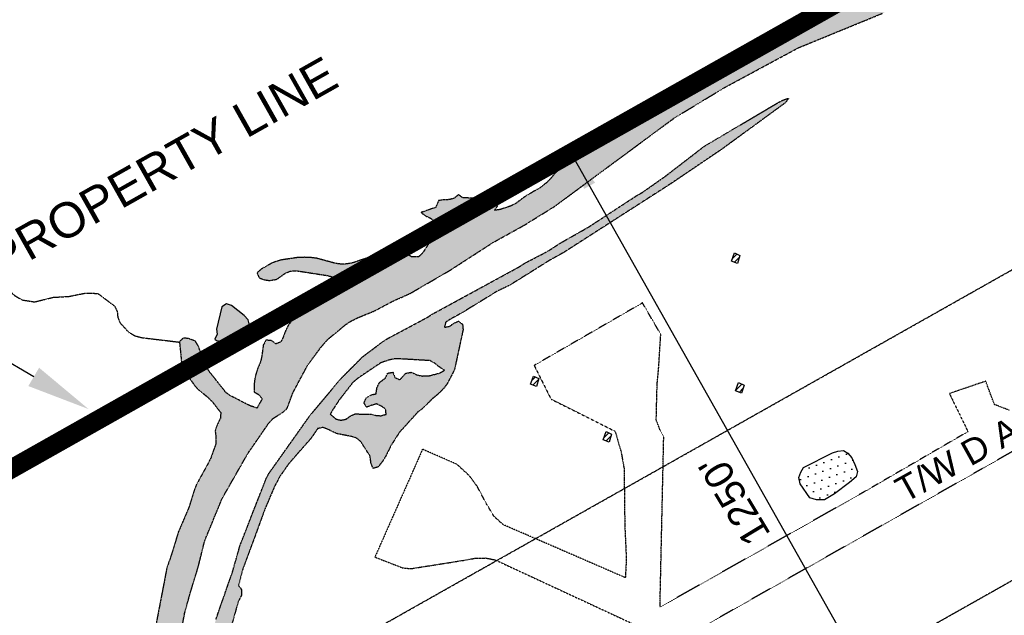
# Model space of a CAD drawing. Header units: feet. Extents: x 0 to 208040, y 0 to 211214.
# Tile 58 of 71: x 198182 to 199729, y 202967 to 203902. Entities that reach past the tile are written whole.
import ezdxf
from ezdxf.enums import TextEntityAlignment as Align

# ---------------------------------------------------------------- set-up
doc = ezdxf.new("R2010")
doc.units = ezdxf.units.FT
doc.header["$LTSCALE"] = 0.5
doc.header["$MEASUREMENT"] = 0
doc.header["$XCLIPFRAME"] = 0
for name, pattern in [('CENTER2', [1.125, 0.75, -0.125, 0.125, -0.125]), ('HIDDEN2', [0.1875, 0.125, -0.0625]), ('PHANTOM2', [1.25, 0.625, -0.125, 0.125, -0.125, 0.125, -0.125])]:
    doc.linetypes.add(name, pattern=pattern)
for name, color, linetype in [('1-OFA', 13, 'CENTER2'), ('ABBANDONTW', 5, 'HIDDEN2'), ('AIR-PAVED-T', 7, 'CONTINUOUS'), ('f-apboundarytext', 42, 'CONTINUOUS'), ('F-BRL', 110, 'PHANTOM2'), ('Future Property Line', 251, 'PHANTOM2'), ('image', 7, 'CONTINUOUS'), ('LAKE', 11, 'CONTINUOUS'), ('MA-BLDG', 11, 'CONTINUOUS'), ('MA-BLDGHATCH', 11, 'CONTINUOUS'), ('STREAM', 11, 'PHANTOM2'), ('Water', 5, 'CONTINUOUS')]:
    doc.layers.add(name, color=color, linetype=linetype)
doc.styles.add('ARIAL', font='ARIAL.TTF')
picture_1 = doc.add_image_def('image1.jpg', size_in_pixel=(2000, 2400))

msp = doc.modelspace()

# ---------------------------------------------------------------- hatches: boundary and pattern name
at = {"layer": 'MA-BLDGHATCH'}
h = msp.add_hatch(dxfattribs=at)
h.set_pattern_fill('ANSI31', color=256, scale=50, style=0)
h.paths.add_polyline_path([(198998.1, 203338.5), (198989.6, 203342.5), (198984.7, 203329.8), (198994.2, 203326.1)])
h.paths.add_polyline_path([(199112.3, 203251.1), (199103.9, 203255.1), (199098.9, 203242.4), (199108.4, 203238.7)])
h.paths.add_polyline_path([(199320.4, 203328.1), (199311.9, 203332.1), (199306.9, 203319.4), (199316.5, 203315.7)])
h.paths.add_polyline_path([(199313.9, 203531.8), (199305.4, 203535.8), (199300.5, 203523.1), (199310, 203519.3)])
at = {"layer": 'Water'}
h = msp.add_hatch(dxfattribs=at)
h.set_pattern_fill('DOTS', color=256, scale=200, angle=20, style=0)
h.paths.add_polyline_path([(198491.6, 203398.4), (198507.7, 203395.6), (198515.9, 203396.9), (198524.6, 203397.8), (198532.5, 203399.7), (198539.4, 203404.7), (198542.3, 203412.7), (198543.2, 203422.1), (198541, 203430.6), (198535, 203437.6), (198515.2, 203453.3), (198507.1, 203455.7), (198500, 203451.3), (198491.4, 203416.1), (198492.3, 203408), (198488.9, 203400.5)])
h.paths.add_polyline_path([(197861.2, 203473.5), (197877.4, 203474.9), (197868, 203468.6), (197796.5, 203446.7), (197746.5, 203434.2), (197732.4, 203432.5), (197721.7, 203433), (197701.5, 203452.5), (197686, 203461.2), (197641.5, 203476.6), (197632.1, 203476.4), (197615.9, 203469.8), (197604.2, 203473.3), (197590, 203484.8), (197573.7, 203494.4), (197568.4, 203501.6), (197565.7, 203510.1), (197567.8, 203533), (197563.2, 203552), (197591.1, 203549.1), (197605.2, 203542.2), (197622.4, 203530.7), (197638.8, 203526.2), (197675.8, 203520.1), (197709.2, 203518.4), (197771.1, 203523.1), (197779.4, 203520.5), (197785.6, 203512.4), (197787, 203503.9), (197796.7, 203492.6), (197814.1, 203489.4), (197828.7, 203482.1), (197845.1, 203479.3)])
h.paths.add_polyline_path([(198701.4, 204789.1), (198710.5, 204791.7), (198715.7, 204797), (198722.6, 204798.6), (198730.7, 204798.9), (198762, 204836), (198769.3, 204840.1), (198784.5, 204833.1), (198793.9, 204855.8), (198799, 204862.3), (198802.3, 204872.2), (198798.6, 204895.9), (198798.6, 204921.7), (198795.7, 204931.6), (198784.2, 204945.8), (198776.3, 204938.7), (198770.4, 204915.9), (198765.3, 204906.8), (198758.5, 204899.9), (198750.9, 204895.7), (198741, 204894), (198731.2, 204894.9), (198719.9, 204900.7), (198715.3, 204890.7), (198704.7, 204884.2), (198724, 204866.6), (198726.6, 204854), (198725.7, 204844.4), (198717.9, 204829.6), (198716.4, 204821.4), (198700.4, 204802.2), (198697.5, 204794.7), (198693.7, 204790.7)])
h.paths.add_polyline_path([(198910, 204878.6), (198922.6, 204879.1), (198944.6, 204888), (198953.1, 204889.4), (198961.5, 204887.3), (198968.9, 204883.9), (198985.7, 204896.9), (198993.9, 204898.3), (199020.7, 204895.2), (199028.9, 204896.9), (199035.9, 204903.5), (199041.1, 204910), (199047.8, 204915.5), (199055.5, 204918.1), (199064.1, 204918.3), (199060.2, 204925.4), (199055.2, 204943.8), (199054.4, 204952.2), (199052.1, 204965.3), (199040.3, 204997), (199035.5, 205003.9), (199028.5, 205008.5), (199034.5, 205032.9), (199044.4, 205047), (199052.7, 205061.6), (199058.8, 205070.1), (199065, 205076.3), (199071.7, 205090.4), (199063.5, 205118), (199062.9, 205126.3), (199068.2, 205136.9), (199071.4, 205145.7), (199071.4, 205153.7), (199062, 205173.9), (199057.6, 205181.3), (199054.2, 205191.3), (199047.5, 205220.8), (199047.8, 205238), (199046.7, 205245), (199041, 205249.1), (199032, 205247.7), (199028.4, 205240.9), (199025.5, 205185.6), (199023.4, 205171.6), (199019.1, 205160.4), (199005.1, 205141.9), (198997.3, 205127.6), (198986.7, 205088), (198983, 205050.6), (198981.1, 205042.1), (198984.5, 205031.9), (198985.6, 205021.3), (198981.2, 205013.7), (198971.7, 205006.5), (198965.3, 204996.1), (198947.3, 204934.7), (198944.2, 204926.7), (198931.3, 204897.6), (198927.1, 204890.2), (198914.6, 204879.8)])
h.paths.add_polyline_path([(199431.9, 204552.5), (199410.5, 204561.2), (199393.5, 204560.6), (199385.4, 204563), (199380.7, 204569.9), (199380.7, 204587.3), (199375.2, 204594.8), (199357, 204601), (199351.2, 204607.5), (199336.8, 204643.4), (199331.7, 204651.9), (199330.3, 204660.1), (199333.6, 204667.6), (199346.2, 204666.7), (199360.4, 204661.3), (199382.3, 204648.6), (199415.8, 204618.9), (199425.1, 204608.7), (199433.8, 204589.7), (199437.9, 204573.4), (199438.1, 204552.5)])
h.paths.add_polyline_path([(198986.7, 205358.4), (198905.6, 205363.5), (198901.2, 205370.6), (198900.6, 205387.1), (198907.1, 205381.9), (198910.7, 205374.3), (198917.8, 205370.4), (198926.4, 205370.2), (198945.9, 205372.7), (198966.5, 205386.1), (198972.4, 205391.7), (198972.7, 205383.6), (198984.8, 205372.6), (198988.4, 205365)])
h = msp.add_hatch(dxfattribs=at)
h.set_pattern_fill('DOTS', color=256, scale=200, angle=20, style=0)
h.paths.add_polyline_path([(198379.3, 202500), (198391.9, 202561.8), (198423, 202884), (198435.5, 202938.1), (198441.4, 202969.5), (198449.5, 202998.8), (198462.9, 203042.9), (198472.8, 203083), (198500.1, 203149.7), (198541.1, 203221.3), (198574.2, 203269.2), (198580.5, 203275.9), (198594.4, 203284.5), (198602.6, 203291.6), (198611.6, 203316.2), (198634.6, 203359.2), (198656, 203388.3), (198666.2, 203399.7), (198695, 203423.6), (198703, 203428.8), (198714.2, 203434.4), (198739.3, 203444.5), (198769.5, 203460.5), (198795.5, 203472), (198858.1, 203508.3), (198925.7, 203552), (198975.2, 203579.3), (199022.7, 203608.8), (199211, 203747.8), (199288.9, 203795), (199405.4, 203857.8), (199538.4, 203912.3), (199546.3, 203916.4), (199565.1, 203928.1), (199573.2, 203931.4), (199613.2, 203943.8), (199620.1, 203948.2), (199621.7, 203956.7), (199621.6, 203965), (199619.1, 203973), (199611.1, 203990.6), (199602.4, 204006.2), (199588.4, 204023.8), (199561.3, 204067.1), (199549.4, 204091.8), (199539, 204107.8), (199519, 204131.9), (199492.9, 204157.7), (199487.6, 204163.8), (199482.7, 204171.2), (199468.7, 204194.8), (199453.8, 204215.5), (199436.1, 204245.3), (199419.7, 204265.6), (199411.4, 204273.6), (199380, 204296.6), (199373.3, 204303.1), (199365.4, 204313.8), (199360.9, 204323), (199348.7, 204350.7), (199344.4, 204358.4), (199334.2, 204373.8), (199330.6, 204381.1), (199324, 204387.3), (199315.2, 204394), (199279.6, 204436.2), (199270.3, 204451.6), (199232.8, 204506.5), (199211.9, 204538.8), (199177.8, 204583), (199154.6, 204607.4), (199147.9, 204613.1), (199138.1, 204620.2), (199122.6, 204629.1), (199110.3, 204637.1), (199086.9, 204643.4), (199053.8, 204645.7), (199045.1, 204644.9), (199036.5, 204641.9), (199025.6, 204636.5), (199015.8, 204632.5), (199005.4, 204629.7), (198992.6, 204628.2), (198945.6, 204626.5), (198883.3, 204612.6), (198823.1, 204591), (198766.6, 204573.7), (198721.6, 204554.5), (198702.3, 204548.5), (198639.2, 204536.7), (198630.9, 204533.7), (198610.7, 204521.9), (198602.9, 204518.8), (198584.4, 204515.4), (198551, 204513.7), (198532.8, 204514.8), (198524.5, 204514.3), (198516, 204512.9), (198522.8, 204508.2), (198541.7, 204506.8), (198568.5, 204506.2), (198576.8, 204505.4), (198580.4, 204498.1), (198579.9, 204489.6), (198586.6, 204497.8), (198589.3, 204504.3), (198618, 204513.7), (198625.9, 204517.5), (198635.6, 204523.3), (198646.2, 204528.5), (198654, 204531.5), (198665.3, 204535.1), (198714.1, 204543.4), (198722.6, 204545.6), (198747, 204550.6), (198755.9, 204554.1), (198787.6, 204571.8), (198831, 204586), (198859.9, 204594.3), (198868, 204597.4), (198910.5, 204610.3), (198935.2, 204616.4), (198944.7, 204617.6), (199005.7, 204619.1), (199020, 204622.5), (199027.6, 204626.1), (199042.9, 204633.9), (199064.5, 204636.4), (199073.6, 204636.9), (199095.1, 204630.8), (199121.1, 204618.1), (199148.7, 204595.4), (199170, 204570.6), (199204.8, 204525.8), (199233, 204482.5), (199245.5, 204462.9), (199287.5, 204399.5), (199295, 204390.8), (199301.2, 204384.6), (199328.8, 204359), (199335.9, 204351.1), (199343.3, 204341), (199352.8, 204325.4), (199366, 204299.5), (199371.6, 204290.4), (199377.9, 204283.4), (199395.8, 204270.7), (199402.8, 204265), (199419.5, 204248.7), (199426.3, 204240.8), (199433.9, 204229.9), (199439.2, 204220), (199440.8, 204211.8), (199442.1, 204199.4), (199452.6, 204168.4), (199461.4, 204150.4), (199467.5, 204143.9), (199509.9, 204114.8), (199530.1, 204097.9), (199538.4, 204086.7), (199545.8, 204074.5), (199565.6, 204040.7), (199570.5, 204032.7), (199590.8, 203991.7), (199595.5, 203984.3), (199601.1, 203977.9), (199605.5, 203970.8), (199608.3, 203963), (199609.2, 203954.9), (199603.7, 203951), (199592.9, 203947.9), (199586.8, 203945.2), (199576.9, 203943.7), (199568.2, 203943.7), (199551, 203946.3), (199513.8, 203933.1), (199506.5, 203929.7), (199430, 203903), (199421.8, 203901.3), (199398.1, 203897.9), (199389.1, 203895.8), (199380.2, 203892.3), (199369.7, 203886.6), (199359.7, 203880), (199297.9, 203846.2), (199290.7, 203841.5), (199257.5, 203821.5), (199207.9, 203786.7), (199107.1, 203720.3), (199037.2, 203672.9), (199030.6, 203667.6), (199022.9, 203660.2), (199017.5, 203653.5), (199010.6, 203646.4), (199000.2, 203638.2), (198977.6, 203625.3), (198962, 203613.6), (198954.7, 203609.7), (198936.7, 203603.8), (198928.5, 203602.7), (198933.2, 203609.5), (198927.6, 203615.4), (198919.8, 203618.5), (198910.3, 203620.5), (198898.6, 203621.6), (198878.3, 203622.4), (198871.8, 203627.3), (198865.1, 203621.7), (198857.4, 203619.5), (198848.8, 203619.2), (198840.6, 203618.1), (198835.9, 203607.2), (198812.9, 203599.4), (198819.6, 203594.2), (198827.3, 203590.6), (198833.9, 203586), (198834.5, 203577.9), (198832.9, 203569.4), (198830.8, 203561.6), (198826.2, 203552.3), (198815.6, 203535.9), (198809.4, 203529.7), (198798.4, 203529.4), (198791, 203533.8), (198780.4, 203537.8), (198767.5, 203538.4), (198757.2, 203537), (198746.2, 203534), (198706.6, 203520.4), (198697.3, 203518.6), (198689.2, 203518), (198678.6, 203519.3), (198648.8, 203527.4), (198640.5, 203528.4), (198629.6, 203528.9), (198618, 203528.4), (198594.3, 203524.9), (198586.4, 203522.7), (198578.3, 203519.7), (198561.6, 203510.2), (198555.2, 203504.4), (198558.5, 203496.6), (198566.8, 203493.7), (198575, 203492.4), (198586.4, 203494.5), (198600.2, 203504.2), (198608, 203507.3), (198617.7, 203507.7), (198664.8, 203500.4), (198681.6, 203496.5), (198685.1, 203488.1), (198680.2, 203481), (198658.7, 203475.2), (198650.9, 203471.7), (198629.3, 203453.3), (198623.4, 203447.4), (198616.2, 203438.9), (198604.1, 203421.8), (198599.2, 203411.5), (198596.3, 203403.5), (198592.3, 203395.8), (198584.6, 203392.8), (198578.1, 203398.2), (198569.3, 203398.7), (198565.1, 203391.1), (198562.7, 203373.6), (198560.8, 203364.9), (198555.6, 203352.8), (198553.3, 203344.9), (198551.4, 203336), (198550.5, 203326.2), (198550.8, 203317.5), (198558.2, 203313.1), (198563.2, 203306.5), (198555.1, 203292.2), (198544.5, 203295.6), (198513.2, 203311.6), (198506.4, 203316.5), (198480.7, 203349), (198475.5, 203356.7), (198462.5, 203390.3), (198458.1, 203397.5), (198447.7, 203401.1), (198439.5, 203402.4), (198433.3, 203396.5), (198436.8, 203361.6), (198443.3, 203347.3), (198456.6, 203328.4), (198461.9, 203322.3), (198477.8, 203309), (198484.2, 203302.8), (198498.2, 203285.1), (198497.9, 203276.6), (198492.6, 203266), (198489.3, 203256.4), (198490.7, 203248), (198490.4, 203235.9), (198483.1, 203214.9), (198479.5, 203207.4), (198459.8, 203171.4), (198456.6, 203163.4), (198449.3, 203139.4), (198445.5, 203129.8), (198431.5, 203097.3), (198420.7, 203061.8), (198413.3, 203040.5), (198380.2, 202867.1), (198343.6, 202500)])
h = msp.add_hatch(dxfattribs=at)
h.set_pattern_fill('DOTS', color=256, scale=200, angle=20, style=0)
h.paths.add_polyline_path([(198680, 202584.3), (198669, 202581.3), (198661, 202579.6), (198651.6, 202578.8), (198643.3, 202579.6), (198625.4, 202583.1), (198607.5, 202589.6), (198581.5, 202600.9), (198532.2, 202616.7), (198515.4, 202623.6), (198507.3, 202626), (198480.8, 202629), (198473.1, 202632.6), (198461.7, 202645.7), (198456.7, 202652.6), (198451.7, 202668.7), (198450, 202676.9), (198449.7, 202684.9), (198450.1, 202694.6), (198458.2, 202779.4), (198463.6, 202806.2), (198469.6, 202859.3), (198487.9, 202950.7), (198490.7, 202960.4), (198517, 203035.8), (198528.5, 203076.3), (198569.6, 203181.4), (198573.5, 203189.1), (198638.6, 203280.7), (198686.5, 203337.7), (198720.5, 203372.2), (198752.8, 203396.5), (198761.1, 203401.7), (198823.2, 203434.8), (198830.9, 203439.8), (198966.4, 203513.6), (198975.9, 203519.7), (199011.1, 203537.9), (199033, 203552), (199075.8, 203576.2), (199153.7, 203627), (199160.8, 203630.9), (199196.7, 203656.1), (199257.8, 203703.2), (199375.3, 203772.6), (199382.6, 203776.2), (199390.4, 203778.7), (199385.4, 203771.6), (199284.7, 203698), (199204.4, 203643.9), (199037, 203536.4), (199016, 203524.9), (198952.8, 203485.4), (198932.6, 203475.7), (198876.3, 203441.2), (198858.8, 203431.6), (198851.7, 203426.8), (198849.6, 203419), (198857.8, 203420.4), (198864.4, 203425.4), (198872, 203428.7), (198878.2, 203423.6), (198879, 203415.2), (198865.4, 203352.1), (198853.7, 203329.8), (198848.8, 203323.3), (198839.4, 203314), (198830.9, 203307), (198815, 203291.3), (198807.8, 203285.8), (198778.8, 203253.8), (198765.7, 203233.3), (198756.8, 203215.4), (198752.1, 203208), (198745.7, 203199.8), (198737.9, 203197.3), (198734.4, 203205.1), (198732.7, 203216.8), (198718, 203239.9), (198711.2, 203245.1), (198702.9, 203247.7), (198681.5, 203251.8), (198674, 203254.9), (198666.6, 203258.8), (198658.8, 203261.7), (198650.3, 203259.8), (198640.1, 203244.6), (198605, 203204.7), (198590.8, 203184.3), (198582.3, 203168.2), (198568, 203134.6), (198532.5, 203038.1), (198525.9, 203013.5), (198531, 203007.1), (198530.6, 202997.8), (198525.4, 202987.2), (198482.5, 202833.7), (198471.2, 202766.6), (198470.4, 202757.9), (198470.4, 202746.6), (198472, 202737.9), (198480.1, 202720.8), (198479.6, 202712.2), (198477, 202699), (198474.3, 202689.6), (198473, 202680.9), (198473.1, 202670.4), (198484, 202649), (198502.3, 202644.1), (198520.2, 202637.4), (198583.5, 202611.4), (198617.5, 202602.4), (198661.3, 202597.3), (198677.1, 202593.7)])
h.paths.add_polyline_path([(198670.4, 203282.4), (198679.1, 203274.8), (198687, 203273), (198695.2, 203274.7), (198701.8, 203279.5), (198709.4, 203283.1), (198725.4, 203282.4), (198734, 203282.7), (198741.9, 203280.6), (198750.1, 203280.1), (198758.1, 203282.3), (198757.3, 203290.4), (198750.7, 203295.1), (198743.3, 203298.7), (198735.3, 203296.5), (198727.2, 203293.5), (198723.3, 203300.5), (198727, 203308.3), (198734.4, 203312.7), (198742.3, 203314.6), (198743.7, 203323.9), (198747.4, 203332.1), (198756.6, 203339), (198760.6, 203347), (198768.8, 203348.4), (198771.8, 203340.1), (198779.5, 203336.7), (198789.3, 203346.8), (198797.7, 203348.4), (198806.7, 203344.1), (198814.6, 203342.5), (198825.1, 203342.6), (198842.4, 203347.2), (198849.8, 203351.6), (198841.2, 203357), (198834.2, 203362.7), (198827.1, 203366.6), (198778.2, 203369.5), (198770.2, 203369.2), (198762, 203367.5), (198749.5, 203363), (198712.9, 203338.5), (198705.6, 203332.2), (198684, 203304.4), (198673, 203287.5)], flags=16)
h = msp.add_hatch(dxfattribs=at)
h.set_pattern_fill('DOTS', color=256, scale=200, angle=20, style=0)
h.paths.add_polyline_path([(199434.2, 203147.9), (199423.9, 203151), (199408.7, 203173.2), (199406.4, 203183.3), (199409.5, 203191.3), (199413.7, 203198.7), (199459.6, 203221.8), (199467.9, 203224.6), (199476.6, 203225.6), (199483.7, 203221.5), (199489.7, 203214.2), (199494.6, 203203.3), (199498.5, 203192.5), (199496.4, 203184.4), (199485.9, 203175.4), (199462.3, 203157.4), (199446.8, 203147.9)])

# ---------------------------------------------------------------- linework, layer by layer
at = {"layer": '1-OFA'}
msp.add_line((196356.1, 201112.4), (200817, 203627.9), dxfattribs=at)
at = {"layer": 'ABBANDONTW'}
for p, q in [((199160.8, 203457.3, 8.3), (198990.5, 203359, 8.3)), ((199189.5, 203408, 8.3), (199160.8, 203457.3, 8.3)), ((199187.9, 203382.4, 8.3), (199189.5, 203408, 8.3)), ((199186.4, 203357.3, 8.3), (199187.9, 203382.4, 8.3)), ((198990.5, 203359, 8.3), (199017.2, 203306.1, 8.3)), ((199183.8, 203329.1, 8.3), (199186.4, 203357.3, 8.3)), ((199183, 203297.5, 8.3), (199183.8, 203329.1, 8.3)), ((199700.1, 203334.3, 8.3), (199643.1, 203314.9, 8.3)), ((199713.9, 203297.6, 8.3), (199700.1, 203334.3, 8.3)), ((199643.1, 203314.9, 8.3), (199672.2, 203255.1, 8.3)), ((199017.2, 203306.1, 8.3), (199117.7, 203255.8, 8.3)), ((199182.4, 203273.4, 8.3), (199183, 203297.5, 8.3)), ((199737.7, 203288.4, 8.3), (199713.9, 203297.6, 8.3)), ((199188.9, 203256.5, 8.3), (199182.4, 203273.4, 8.3)), ((199117.7, 203255.8, 8.3), (199127.3, 203223, 8.3)), ((199188.3, 202979.4, 8.3), (199194.2, 203247.1, 8.3)), ((199194.2, 203247.1, 8.3), (199188.9, 203256.5, 8.3)), ((199672.2, 203255.1, 8.3), (199509.8, 203160.9, 8.3)), ((198815.2, 203227.4, 8.3), (198740.3, 203058.1, 8.3)), ((198869.1, 203203.9, 8.3), (198815.2, 203227.4, 8.3)), ((199127.3, 203223, 8.3), (199131.9, 203196.8, 8.3)), ((198888.4, 203186.3, 8.3), (198869.1, 203203.9, 8.3)), ((198901.3, 203168.8, 8.3), (198888.4, 203186.3, 8.3)), ((199131.9, 203196.8, 8.3), (199133, 203106.9, 8.3)), ((198915.4, 203142.2, 8.3), (198901.3, 203168.8, 8.3)), ((199509.8, 203160.9, 8.3), (199188.3, 202979.4, 8.3)), ((198927.5, 203122.1, 8.3), (198915.4, 203142.2, 8.3)), ((198942.1, 203108.9, 8.3), (198927.5, 203122.1, 8.3)), ((199133.8, 203025.8, 8.3), (198942.1, 203108.9, 8.3)), ((199133, 203106.9, 8.3), (199135.4, 203054.9, 8.3)), ((198740.3, 203058.1, 8.3), (198784.1, 203041.2, 8.3)), ((198797.1, 203040, 8.3), (198879.3, 203053, 8.3)), ((198879.3, 203053, 8.3), (198898.4, 203056.4, 8.3)), ((198898.4, 203056.4, 8.3), (198914.5, 203056.7, 8.3)), ((198914.5, 203056.7, 8.3), (198929.3, 203053.8, 8.3)), ((198929.3, 203053.8, 8.3), (199144.3, 202954, 8.3)), ((199135.4, 203054.9, 8.3), (199133.8, 203025.8, 8.3)), ((198784.1, 203041.2, 8.3), (198797.1, 203040, 8.3))]:
    msp.add_line(p, q, dxfattribs=at)
at = {"layer": 'ABBANDONTW', "elevation": 8.3}
msp.add_lwpolyline([(200733.5, 203644.1), (200663.8, 203646.1), (200557.8, 203654), (200524.7, 203653.8), (200491.4, 203644.3), (200447.3, 203620.2), (200094.7, 203424), (199681.1, 203189.3), (199282.9, 202964), (198909.4, 202754.4), (198835.2, 202711.3), (198808.5, 202692.8), (198792.2, 202675.6), (198779.7, 202654.5), (198766.7, 202609.5), (198739.8, 202500)], dxfattribs=at)
at = {"layer": 'f-apboundarytext'}
msp.add_line((199662.8, 202603.9), (199048.8, 203692.7), dxfattribs=at)
at = {"layer": 'f-apboundarytext', "color": 1}
msp.add_line((198204.3, 203341.1), (198072.9, 203418.2), dxfattribs=at)
at = {"layer": 'f-apboundarytext'}
msp.add_solid([(199069, 203636.3), (199086.4, 203646.1), (199048.4, 203693.5)], dxfattribs=at)
at = {"layer": 'f-apboundarytext', "color": 1}
msp.add_solid([(198212.7, 203355.5), (198195.8, 203326.7), (198290.5, 203290.5)], dxfattribs=at)
at = {"layer": 'F-BRL', "ltscale": 2}
msp.add_line((196948.5, 201934.3), (200997.7, 204217.7), dxfattribs=at)
at = {"layer": 'Future Property Line', "const_width": 30}
msp.add_lwpolyline([(192168, 199238.6), (194460.5, 200531.4), (195520.7, 201791.4), (196044.5, 203050.4), (197641.4, 202899.1), (200108.4, 204290.2)], dxfattribs=at)
at = {"layer": 'LAKE'}
for points, elevation in [([(198491.6, 203398.4), (198491.6, 203398.4), (198507.7, 203395.6), (198515.9, 203396.9), (198524.6, 203397.8), (198532.5, 203399.7), (198539.4, 203404.7), (198542.3, 203412.7), (198543.2, 203422.1), (198541, 203430.6), (198535, 203437.6), (198515.2, 203453.3), (198507.1, 203455.7), (198500, 203451.3), (198491.4, 203416.1), (198492.3, 203408), (198488.9, 203400.5)], 5), ([(199434.2, 203147.9), (199423.9, 203151), (199408.7, 203173.2), (199406.4, 203183.3), (199409.5, 203191.3), (199413.7, 203198.7), (199459.6, 203221.8), (199467.9, 203224.6), (199476.6, 203225.6), (199483.7, 203221.5), (199489.7, 203214.2), (199494.6, 203203.3), (199498.5, 203192.5), (199496.4, 203184.4), (199485.9, 203175.4), (199462.3, 203157.4), (199446.8, 203147.9)], 10)]:
    msp.add_lwpolyline(points, close=True, dxfattribs=dict(at, elevation=elevation))
at = {"layer": 'MA-BLDG', "elevation": 17.4}
for points in [[(199310, 203519.3), (199300.5, 203523.1), (199305.4, 203535.8), (199313.9, 203531.8)], [(198994.2, 203326.1), (198984.7, 203329.8), (198989.6, 203342.5), (198998.1, 203338.5)], [(199316.5, 203315.7), (199306.9, 203319.4), (199311.9, 203332.1), (199320.4, 203328.1)], [(199108.4, 203238.7), (199098.9, 203242.4), (199103.9, 203255.1), (199112.3, 203251.1)]]:
    msp.add_lwpolyline(points, close=True, dxfattribs=at)
at = {"layer": 'STREAM'}
for points, elevation in [([(198435.5, 202938.1), (198441.3, 202969.5), (198449.4, 202998.8), (198462.8, 203042.9), (198472.7, 203083), (198500.1, 203149.7), (198541, 203221.3), (198574.1, 203269.2), (198580.4, 203275.9), (198594.3, 203284.5), (198602.5, 203291.6), (198611.5, 203316.2), (198634.5, 203359.2), (198656, 203388.3), (198666.1, 203399.7), (198694.9, 203423.6), (198702.9, 203428.8), (198714.1, 203434.4), (198739.2, 203444.5), (198769.4, 203460.5), (198795.4, 203472), (198858, 203508.3), (198925.6, 203552), (198975.1, 203579.4), (199022.6, 203608.8), (199210.9, 203747.8), (199288.8, 203795), (199405.4, 203857.8), (199538.3, 203912.3)], 5), ([(199429.9, 203903), (199421.7, 203901.3), (199398.1, 203897.9), (199389, 203895.8), (199380.1, 203892.3), (199369.7, 203886.6), (199359.7, 203880), (199297.8, 203846.3), (199290.7, 203841.6), (199257.4, 203821.5), (199207.8, 203786.7), (199107, 203720.4), (199037.1, 203672.9), (199030.5, 203667.6), (199022.8, 203660.3), (199017.4, 203653.5), (199010.5, 203646.4), (199000.1, 203638.2), (198977.5, 203625.3), (198961.9, 203613.6), (198954.6, 203609.7), (198936.6, 203603.8), (198928.4, 203602.7), (198933.1, 203609.5), (198927.5, 203615.4), (198919.7, 203618.5), (198910.2, 203620.5), (198898.5, 203621.6), (198878.2, 203622.4), (198871.7, 203627.3), (198865, 203621.7), (198857.3, 203619.5), (198848.7, 203619.2), (198840.5, 203618.1), (198835.8, 203607.2), (198812.8, 203599.4), (198819.6, 203594.2), (198827.3, 203590.6), (198833.8, 203586), (198834.4, 203577.9), (198832.8, 203569.4), (198830.8, 203561.6), (198826.2, 203552.3), (198815.5, 203535.9), (198809.3, 203529.7), (198798.3, 203529.4), (198790.9, 203533.9), (198780.3, 203537.8), (198767.5, 203538.4), (198757.1, 203537), (198746.1, 203534), (198706.5, 203520.5), (198697.2, 203518.6), (198689.1, 203518), (198678.5, 203519.3), (198648.7, 203527.4), (198640.5, 203528.4), (198629.5, 203528.9), (198617.9, 203528.4), (198594.3, 203524.9), (198586.3, 203522.7), (198578.2, 203519.7), (198561.5, 203510.2), (198555.1, 203504.4), (198558.4, 203496.6), (198566.7, 203493.7), (198574.9, 203492.4), (198586.4, 203494.5), (198600.1, 203504.3), (198607.9, 203507.3), (198617.6, 203507.7), (198664.7, 203500.4), (198681.5, 203496.5), (198685, 203488.1), (198680.1, 203481), (198658.6, 203475.2), (198650.8, 203471.7), (198629.2, 203453.3), (198623.3, 203447.4), (198616.1, 203438.9), (198604.1, 203421.8), (198599.1, 203411.5), (198596.2, 203403.5), (198592.3, 203395.8), (198584.5, 203392.8), (198578, 203398.2), (198569.2, 203398.7), (198565, 203391.1), (198562.6, 203373.6), (198560.7, 203364.9), (198555.6, 203352.8), (198553.2, 203344.9), (198551.3, 203336), (198550.4, 203326.2), (198550.7, 203317.5), (198558.1, 203313.1), (198563.1, 203306.5), (198555.1, 203292.2), (198544.4, 203295.6), (198513.1, 203311.6), (198506.3, 203316.5), (198480.6, 203349), (198475.4, 203356.7), (198462.5, 203390.3), (198458, 203397.5), (198447.6, 203401.1), (198439.4, 203402.4), (198433.3, 203396.5), (198436.7, 203361.6), (198443.2, 203347.3), (198456.5, 203328.4), (198461.8, 203322.3), (198477.8, 203309), (198484.2, 203302.8), (198498.1, 203285.1), (198497.8, 203276.6), (198492.6, 203266), (198489.3, 203256.4), (198490.6, 203248), (198490.3, 203235.9), (198483, 203214.9), (198479.4, 203207.4), (198459.7, 203171.4), (198456.5, 203163.4), (198449.2, 203139.4), (198445.4, 203129.8), (198431.4, 203097.3), (198420.6, 203061.8), (198413.3, 203040.5), (198380.1, 202867.1)], 5), ([(198490.6, 202960.4), (198516.9, 203035.8), (198528.4, 203076.3), (198569.5, 203181.4), (198573.5, 203189.1), (198638.5, 203280.7), (198686.4, 203337.7), (198720.5, 203372.2), (198752.8, 203396.5), (198761, 203401.7), (198823.1, 203434.8), (198830.8, 203439.8), (198966.4, 203513.6), (198975.8, 203519.7), (199011, 203537.9), (199033, 203552), (199075.7, 203576.2), (199153.6, 203627), (199160.7, 203630.9), (199196.6, 203656.1), (199257.8, 203703.2), (199375.2, 203772.6), (199382.5, 203776.2), (199390.3, 203778.7), (199385.3, 203771.6), (199284.6, 203698.1), (199204.4, 203643.9), (199036.9, 203536.4), (199016, 203524.9), (198952.8, 203485.4), (198932.6, 203475.7), (198876.3, 203441.2), (198858.7, 203431.6), (198851.6, 203426.9), (198849.5, 203419), (198857.7, 203420.4), (198864.3, 203425.4), (198871.9, 203428.7), (198878.1, 203423.6), (198878.9, 203415.2), (198865.3, 203352.1), (198853.6, 203329.8), (198848.7, 203323.3), (198839.3, 203314), (198830.9, 203307), (198814.9, 203291.3), (198807.7, 203285.8), (198778.7, 203253.8), (198765.6, 203233.3), (198756.7, 203215.4), (198752, 203208), (198745.6, 203199.8), (198737.8, 203197.3), (198734.3, 203205.1), (198732.7, 203216.8), (198717.9, 203239.9), (198711.1, 203245.1), (198702.8, 203247.7), (198681.4, 203251.8), (198674, 203254.9), (198666.5, 203258.8), (198658.8, 203261.7), (198650.3, 203259.8), (198640, 203244.7), (198604.9, 203204.7), (198590.7, 203184.3), (198582.2, 203168.2), (198567.9, 203134.6), (198532.4, 203038.1), (198525.9, 203013.5), (198530.9, 203007.1), (198530.6, 202997.8), (198525.3, 202987.3), (198482.4, 202833.7)], 5), ([(197877.5, 203473.5), (197941, 203477.7), (197976.4, 203483.5), (198031.6, 203483), (198059.3, 203486.6), (198155.4, 203481.5), (198163.2, 203478.9), (198174.1, 203469), (198186.1, 203462), (198205.6, 203458.9), (198235, 203466.1), (198258.7, 203467.4), (198285.5, 203472.7), (198305, 203472.2), (198331.4, 203452.3), (198335.4, 203443.9), (198336.4, 203434.4), (198339.7, 203426.4), (198353.1, 203411.4), (198363.3, 203405.7), (198373.7, 203402.8), (198434.2, 203395.6)], 20)]:
    msp.add_lwpolyline(points, dxfattribs=dict(at, elevation=elevation))
at = {"layer": 'STREAM', "elevation": 5}
msp.add_lwpolyline([(198670.3, 203282.4), (198670.3, 203282.4), (198679, 203274.9), (198686.9, 203273.1), (198695.1, 203274.7), (198701.7, 203279.5), (198709.3, 203283.1), (198725.3, 203282.4), (198733.9, 203282.7), (198741.8, 203280.6), (198750.1, 203280.1), (198758, 203282.3), (198757.2, 203290.4), (198750.6, 203295.1), (198743.2, 203298.7), (198735.2, 203296.5), (198727.1, 203293.5), (198723.2, 203300.5), (198726.9, 203308.3), (198734.3, 203312.7), (198742.2, 203314.6), (198743.6, 203323.9), (198747.3, 203332.1), (198756.6, 203339), (198760.5, 203347), (198768.7, 203348.4), (198771.7, 203340.1), (198779.4, 203336.7), (198789.2, 203346.8), (198797.7, 203348.4), (198806.7, 203344.1), (198814.6, 203342.5), (198825, 203342.7), (198842.4, 203347.2), (198849.7, 203351.6), (198841.1, 203357), (198834.1, 203362.7), (198827, 203366.6), (198778.2, 203369.5), (198770.1, 203369.2), (198761.9, 203367.5), (198749.4, 203363.1), (198712.8, 203338.5), (198705.5, 203332.2), (198683.9, 203304.4), (198672.9, 203287.5)], close=True, dxfattribs=at)

# ---------------------------------------------------------------- texts
at = {"layer": 'AIR-PAVED-T', "style": 'ARIAL'}
msp.add_text('T/W D ABANDONED', height=40, rotation=29.101, dxfattribs=at).set_placement((199573, 203142.6))
at = {"layer": 'f-apboundarytext', "style": 'ARIAL'}
for s, height, rotation, p in [('FUTURE PROPERTY LINE', 55, 29.4183, (198274.3, 203566)), ("1250'", 45, 121.0162, (199324.2, 203159.1))]:
    msp.add_text(s, height=height, rotation=rotation, dxfattribs=at).set_placement(p, align=Align.CENTER)

# ---------------------------------------------------------------- pictures from other files: only their frames are drawn
at = {"layer": 'image'}
image = msp.add_image(picture_1, insert=(189577.4, 187001.2), size_in_units=(14997.8, 17997.4), rotation=0.6, dxfattribs=at)
image.set_boundary_path([(132.996, 330.714), (430.192, 24.765), (1020.87, 15.748), (1441.694, 2.418), (1679.783, 17.58), (1693.604, 9.457), (1619.806, 230.729), (1548.014, 470.558), (1535.763, 774.424), (1569.421, 992.353), (1639.473, 1205.262), (1591.986, 1384.6), (1519.706, 1505.468), (1523.142, 1667.603), (1504.677, 1730.756), (1672.9, 1884.48), (1821.97, 1931.65), (1498.085, 2118.297), (960.466, 2148.074), (673.895, 2165.344), (458.475, 2163.088), (240.59, 2160.806), (87.062, 2055.378), (143.158, 1779.843), (140.638, 1536.635), (138.25, 1280.692), (130.08, 1093.17), (219.456, 785.044), (141.38, 497.97), (132.996, 330.714)])
image.dxf.flags = 15

doc.saveas('drawing.dxf')
